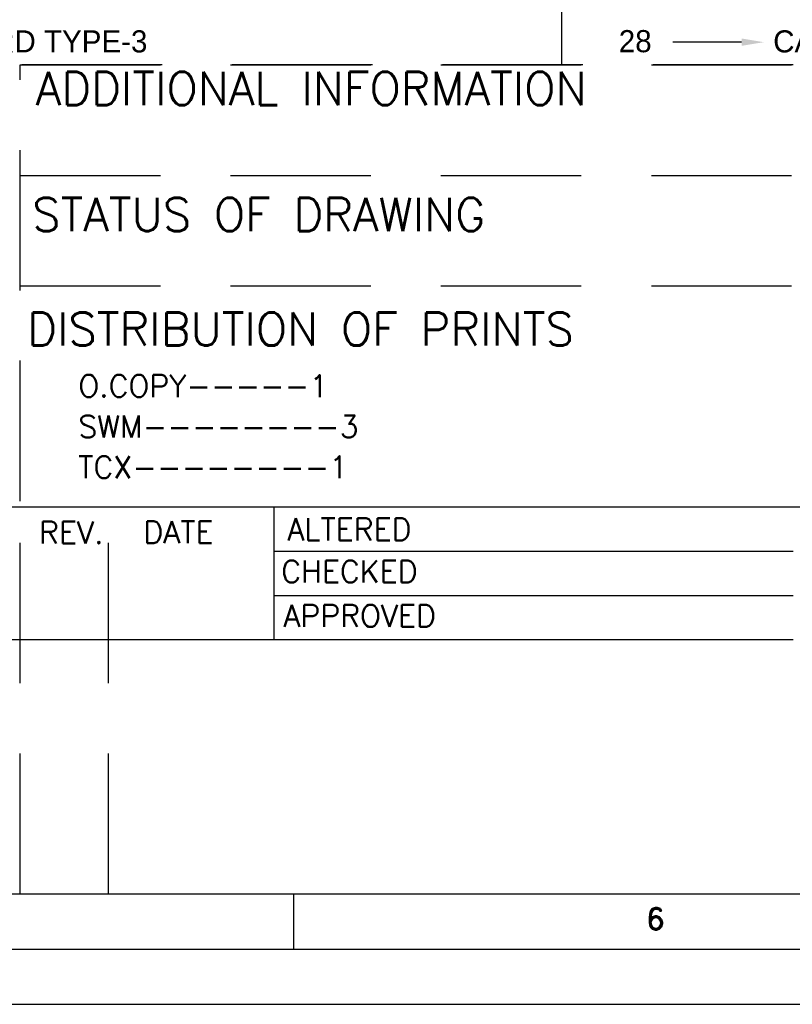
# Model space of a CAD drawing. Extents: x 23244 to 26808, y 7696 to 10216.
# Tile 3 of 9: x 25308 to 25728, y 7696 to 8231. Entities that reach past the tile are written whole.
import ezdxf
from ezdxf.enums import TextEntityAlignment as Align

# ---------------------------------------------------------------- set-up
doc = ezdxf.new("R2010")
doc.units = 0
doc.linetypes.add('AM_ISO08W050x2', pattern=[9, 6, -0.75, 1.5, -0.75])
doc.linetypes.add('DASHED', pattern=[19.05, 12.7, -6.35])
doc.layers.get('0').update_dxf_attribs({"linetype": 'CONTINUOUS'})
doc.layers.add('FORMAT', color=7, linetype='CONTINUOUS')
doc.layers.add('TEXT', color=2, linetype='CONTINUOUS')
doc.styles.add('ROMAND', font='romand')
doc.styles.add('ROMANS', font='romans.shx')

# ---------------------------------------------------------------- blocks, each defined once
blk = doc.blocks.new('A2')
at = {"color": 5}
for p, q in [((393, 90), (393, 85)), ((409.319, 87.056), (403.087, 87.056))]:
    blk.add_line(p, q, dxfattribs=at)
at = {"linetype": 'DASHED'}
for p, q in [((344, 45.541), (344, 85)), ((414, 85), (344, 85)), ((344, 85), (413.848, 85)), ((344, 75), (413.848, 75)), ((344, 65), (413.848, 65)), ((344, 10), (344, 45.081)), ((352, 10), (352, 45)), ((367, 33), (367, 45))]:
    blk.add_line(p, q, dxfattribs=at)
for p, q in [((20, 45), (584, 45)), ((367, 41), (414, 41)), ((367, 37), (414, 37)), ((134, 33), (414, 33)), ((20, 10), (584, 10)), ((368.75, 10), (368.75, 5)), ((14.841, 5), (589, 5)), ((0, 0), (594, 0))]:
    blk.add_line(p, q)
at = {"color": 5}
blk.add_solid([(409.319, 87.39), (409.319, 86.723), (411.319, 87.056)], dxfattribs=at)
for s, p in [('CARD TYPE-3', (337.834, 86.13)), ('28', (398.198, 86.148)), ('CARD TYPE-1', (412.179, 86.13))]:
    blk.add_text(s, height=2, dxfattribs=at).set_placement(p)
at = {"color": 7, "style": 'ROMANS', "width": 1.3}
blk.add_attdef('DRG_NO', (70.142, 412.284), '', height=3.5, rotation=180, dxfattribs=at)
at = {"style": 'ROMANS'}
for tag, p, width in [('SHTNO', (9.066, 107.771), 0.8), ('REV_NO', (9.087, 98.484), 0.8), ('DRG_NO', (9.166, 70.138), 0.9)]:
    blk.add_attdef(tag, p, '', height=2.8, rotation=90, dxfattribs=dict(at, width=width))
at = {"color": 7, "style": 'ROMANS'}
for tag, p, height in [('PRODUCT', (483.318, 73.616), 4), ('DRN_SIGN', (535.969, 58.042), 2), ('CHD_SIGN', (535.801, 51.997), 2), ('APP_SIGN', (535.716, 46.195), 2), ('TITLE1', (425.966, 19.606), 3.5), ('TITLE2', (425.654, 13.39), 3.5)]:
    blk.add_attdef(tag, p, '', height=height, dxfattribs=at)
for tag, height, p in [('DRN_BY', 2, (523.697, 59.351)), ('DRN_DATE', 1.7, (562.228, 59.45)), ('CHD_BY', 2, (523.697, 53.343)), ('CHD_DATE', 1.7, (562.131, 53.934)), ('NOVAR', 2.5, (577.981, 47.881)), ('APP_BY', 2, (523.697, 47.335)), ('APP_DATE', 1.7, (562.131, 47.435)), ('ITNO', 2.5, (562.336, 33.536)), ('SCALE', 2.5, (485.637, 32.88)), ('REFTOASSY', 2.5, (532.311, 32.264)), ('NOIT', 2.5, (577.66, 31.839)), ('REV_NO', 3.5, (578.695, 19.146)), ('NOSHT', 2.5, (581.127, 12.72)), ('SHTNO', 2.5, (541.297, 12.542))]:
    blk.add_attdef(tag, text='', height=height, dxfattribs=at).set_placement(p, align=Align.MIDDLE)
at = {"color": 7, "style": 'ROMANS', "width": 0.8}
blk.add_attdef('WEIGHT', text='', height=2.3, dxfattribs=at).set_placement((504.273, 32.626), align=Align.MIDDLE)
at = {"color": 7, "style": 'ROMANS', "width": 1.3}
blk.add_attdef('DRG_NO', (514.76, 19.088), '', height=3.5, dxfattribs=at)
at = {"layer": 'TEXT'}
for s, height, style, p in [('ADDITIONAL INFORMATION', 3, 'ROMANS', (345.412, 81.372)), ('STATUS OF DRAWING', 3, 'ROMANS', (345.086, 69.962)), ('DISTRIBUTION OF PRINTS', 3, 'ROMANS', (344.633, 59.603)), ('REV.', 2, 'ROMANS', (345.72, 41.694)), ('DATE', 2, 'ROMANS', (355.165, 41.72)), ('ALTERED', 2, 'ROMANS', (368.2, 41.982)), ('CHECKED', 2, 'ROMANS', (367.638, 38.167)), ('APPROVED', 2, 'ROMANS', (367.837, 34.154)), ('6', 2, 'ROMAND', (400.656, 6.732))]:
    blk.add_text(s, height=height, dxfattribs=dict(at, style=style)).set_placement(p)
at = {"layer": 'TEXT', "color": 1, "style": 'ROMANS'}
for s, p in [('O.COPY-----1', (349.267, 54.948)), ('SWM--------3', (349.267, 51.279)), ('TCX--------1', (349.267, 47.609))]:
    blk.add_text(s, height=2, dxfattribs=at).set_placement(p)

msp = doc.modelspace()

# ---------------------------------------------------------------- block references
at = {"layer": 'FORMAT', "linetype": 'AM_ISO08W050x2', "xscale": 6, "yscale": 6, "zscale": 6}
msp.add_blockref('A2', (23244.26389921, 7696.33859331), dxfattribs=at)

doc.saveas('drawing.dxf')
